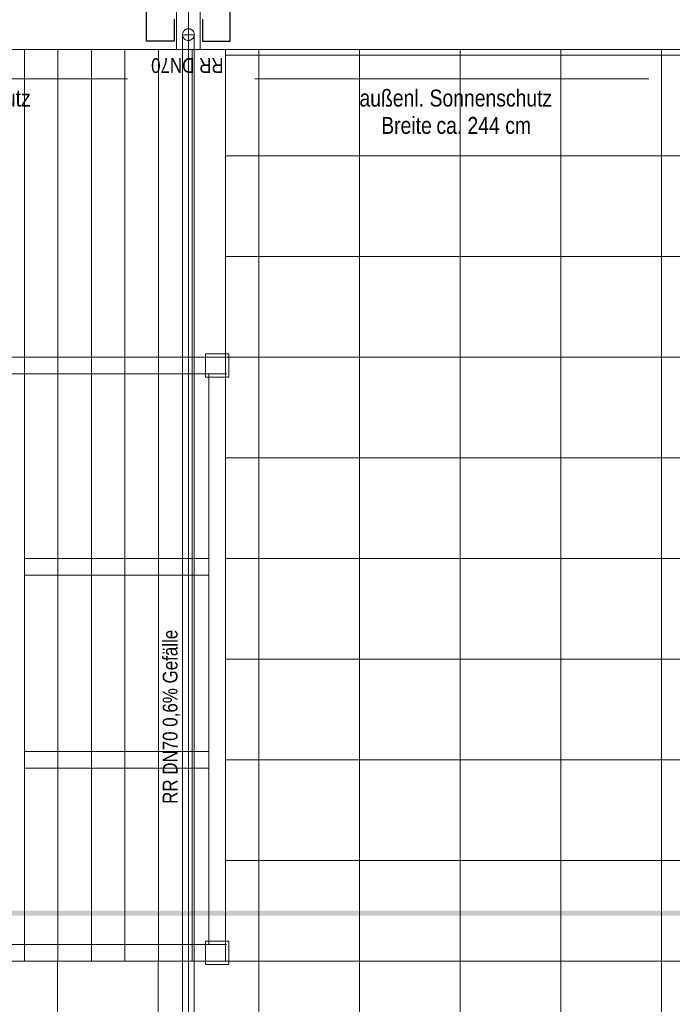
# Model space of a CAD drawing. Extents: x -620 to 300, y 62 to 1112.
# Tile 56 of 235: x -311 to -233, y 259 to 376. Entities that reach past the tile are written whole.
import ezdxf
from ezdxf.lldxf.tags import DXFTag

# ---------------------------------------------------------------- set-up
doc = ezdxf.new("R2010")
doc.units = 0
doc.layers.get('0').update_dxf_attribs({"lineweight": 13})
for name, color, linetype, lineweight, true_color in [('00_E_ST_Handlaufleuchte_Leerrohre_Terrasse', 6, 'Continuous', 25, 0xff00ff), ('30 -33 Aussenwände- 7 Fassade_ Elemente', 7, 'Continuous', 9, 0x00aacc), ('60- 61 allgemeine Ausstattung- 4 Terrassen', 9, 'Continuous', 9, 0x808080), ('70 -72 Beschriftung- 1 Beschriftung allgemein', 7, 'Continuous', 9, 0xff6633)]:
    doc.layers.add(name, color=color, linetype=linetype, lineweight=lineweight, true_color=true_color)
for name, color, linetype, lineweight in [('40 -41 Abwasser_Wasser_Gas- 1 Abwasser + sanitäre Anlagen', 7, 'Continuous', 9), ('40 -41 Abwasser_Wasser_Gas- 2 Wasser-1', 7, 'Continuous', 15), ('70 -71 Achsen- 1 Gebäudeachsen', 7, 'STRICHPUNKT2-A06CPVE5L0', 18)]:
    doc.layers.add(name, color=color, linetype=linetype, lineweight=lineweight)
doc.styles.get("Standard").update_dxf_attribs({"font": 'ARIALN.TTF'})
tags = doc.linetypes.add('grob-A06CPVE1L0', pattern=[14, 3, -8, 3]).pattern_tags.tags
tags[8:9] = [DXFTag(74, 4), DXFTag(75, 0), DXFTag(340, '0'), DXFTag(46, 0.0), DXFTag(50, 0.0), DXFTag(44, 0.0), DXFTag(45, 0.0)]
tags[6:7] = [DXFTag(74, 4), DXFTag(75, 0), DXFTag(340, '0'), DXFTag(46, 0.0), DXFTag(50, 0.0), DXFTag(44, 0.0), DXFTag(45, 0.0)]
tags[4:5] = [DXFTag(74, 4), DXFTag(75, 0), DXFTag(340, '0'), DXFTag(46, 0.0), DXFTag(50, 0.0), DXFTag(44, 0.0), DXFTag(45, 0.0)]
tags = doc.linetypes.add('STRICHPUNKT2-A06CPVE5L0', pattern=[12.7, 6.35, -3.175, 0, -3.175]).pattern_tags.tags
tags[10:11] = [DXFTag(74, 4), DXFTag(75, 0), DXFTag(340, '0'), DXFTag(46, 0.0), DXFTag(50, 0.0), DXFTag(44, 0.0), DXFTag(45, 0.0)]
tags[8:9] = [DXFTag(74, 4), DXFTag(75, 0), DXFTag(340, '0'), DXFTag(46, 0.0), DXFTag(50, 0.0), DXFTag(44, 0.0), DXFTag(45, 0.0)]
tags[6:7] = [DXFTag(74, 4), DXFTag(75, 0), DXFTag(340, '0'), DXFTag(46, 0.0), DXFTag(50, 0.0), DXFTag(44, 0.0), DXFTag(45, 0.0)]
tags[4:5] = [DXFTag(74, 4), DXFTag(75, 0), DXFTag(340, '0'), DXFTag(46, 0.0), DXFTag(50, 0.0), DXFTag(44, 0.0), DXFTag(45, 0.0)]

# ---------------------------------------------------------------- blocks, each defined once
blk = doc.blocks.new('Referenz-A06CPVE6L0')
at = {"layer": '30 -33 Aussenwände- 7 Fassade_ Elemente', "color": 0, "linetype": 'Continuous', "lineweight": 25, "ltscale": 0.25}
for p, q in [((-295.58, 373.51), (-295.58, 377.35)), ((-285.58, 373.51), (-285.58, 377.35)), ((-292.28, 376.15), (-292.28, 373.51)), ((-288.88, 376.15), (-288.88, 373.51)), ((-292.28, 373.51), (-295.58, 373.51)), ((-288.88, 373.51), (-285.58, 373.51))]:
    blk.add_line(p, q, dxfattribs=at)
at = {"layer": '30 -33 Aussenwände- 7 Fassade_ Elemente', "color": 0, "linetype": 'Continuous', "ltscale": 0.13}
for p, q in [((-291.98, 377.35), (-291.98, 372.51)), ((-289.18, 377.35), (-289.18, 372.51)), ((-291.98, 372.51), (-454.18, 372.51)), ((-289.18, 372.51), (-126.98, 372.51))]:
    blk.add_line(p, q, dxfattribs=at)
at = {"layer": '40 -41 Abwasser_Wasser_Gas- 1 Abwasser + sanitäre Anlagen', "color": 0, "linetype": 'grob-A06CPVE1L0', "ltscale": 0.13}
for p, q in [((-291.28, 211.04), (-291.28, 374.29)), ((-291.28, 374.29), (-289.88, 374.29)), ((-289.88, 374.29), (-289.88, 211.04))]:
    blk.add_line(p, q, dxfattribs=at)
at = {"layer": '40 -41 Abwasser_Wasser_Gas- 2 Wasser-1', "color": 0, "linetype": 'Continuous', "ltscale": 0.15}
for p, q in [((-291.27, 374.38), (-291.26, 374.45)), ((-291.27, 374.38), (-291.26, 374.45)), ((-291.26, 374.45), (-291.24, 374.52)), ((-291.26, 374.45), (-291.24, 374.52)), ((-291.24, 374.52), (-291.22, 374.58)), ((-291.24, 374.52), (-291.22, 374.58)), ((-291.22, 374.58), (-291.18, 374.64)), ((-291.22, 374.58), (-291.18, 374.64)), ((-291.18, 374.64), (-291.15, 374.7)), ((-291.18, 374.64), (-291.15, 374.7)), ((-291.15, 374.7), (-291.1, 374.75)), ((-291.15, 374.7), (-291.1, 374.75)), ((-291.1, 374.75), (-291.06, 374.8)), ((-291.1, 374.75), (-291.06, 374.8)), ((-291.06, 374.8), (-291, 374.85)), ((-291.06, 374.8), (-291, 374.85)), ((-291, 374.85), (-290.95, 374.89)), ((-291, 374.85), (-290.95, 374.89)), ((-290.95, 374.89), (-290.89, 374.92)), ((-290.95, 374.89), (-290.89, 374.92)), ((-290.89, 374.92), (-290.83, 374.95)), ((-290.89, 374.92), (-290.83, 374.95)), ((-290.83, 374.95), (-290.76, 374.97)), ((-290.83, 374.95), (-290.76, 374.97)), ((-290.76, 374.97), (-290.69, 374.98)), ((-290.76, 374.97), (-290.69, 374.98)), ((-290.69, 374.98), (-290.62, 374.99)), ((-290.69, 374.98), (-290.62, 374.99)), ((-290.62, 374.99), (-290.56, 374.99)), ((-290.62, 374.99), (-290.56, 374.99)), ((-290.56, 374.99), (-290.49, 374.99)), ((-290.56, 374.99), (-290.49, 374.99)), ((-290.49, 374.99), (-290.42, 374.98)), ((-290.49, 374.99), (-290.42, 374.98)), ((-290.42, 374.98), (-290.35, 374.96)), ((-290.42, 374.98), (-290.35, 374.96)), ((-290.35, 374.96), (-290.29, 374.93)), ((-290.35, 374.96), (-290.29, 374.93)), ((-290.29, 374.93), (-290.23, 374.9)), ((-290.29, 374.93), (-290.23, 374.9)), ((-290.23, 374.9), (-290.17, 374.86)), ((-290.23, 374.9), (-290.17, 374.86)), ((-290.17, 374.86), (-290.12, 374.82)), ((-290.17, 374.86), (-290.12, 374.82)), ((-290.12, 374.82), (-290.07, 374.77)), ((-290.12, 374.82), (-290.07, 374.77)), ((-290.07, 374.77), (-290.02, 374.72)), ((-290.07, 374.77), (-290.02, 374.72)), ((-290.02, 374.72), (-289.98, 374.66)), ((-290.02, 374.72), (-289.98, 374.66)), ((-289.98, 374.66), (-289.95, 374.6)), ((-289.98, 374.66), (-289.95, 374.6)), ((-289.95, 374.6), (-289.92, 374.54)), ((-289.95, 374.6), (-289.92, 374.54)), ((-289.92, 374.54), (-289.9, 374.47)), ((-289.92, 374.54), (-289.9, 374.47)), ((-289.9, 374.47), (-289.89, 374.41)), ((-289.9, 374.47), (-289.89, 374.41)), ((-289.89, 374.41), (-289.88, 374.34)), ((-289.89, 374.41), (-289.88, 374.34)), ((-291.28, 374.32), (-291.27, 374.38)), ((-291.28, 374.32), (-291.27, 374.38)), ((-291.28, 374.25), (-291.28, 374.32)), ((-291.28, 374.25), (-291.28, 374.32)), ((-291.27, 374.18), (-291.28, 374.25)), ((-291.27, 374.18), (-291.28, 374.25)), ((-291.25, 374.11), (-291.27, 374.18)), ((-291.25, 374.11), (-291.27, 374.18)), ((-291.23, 374.05), (-291.25, 374.11)), ((-291.23, 374.05), (-291.25, 374.11)), ((-291.21, 373.98), (-291.23, 374.05)), ((-291.21, 373.98), (-291.23, 374.05)), ((-291.17, 373.92), (-291.21, 373.98)), ((-291.17, 373.92), (-291.21, 373.98)), ((-291.13, 373.87), (-291.17, 373.92)), ((-291.13, 373.87), (-291.17, 373.92)), ((-291.09, 373.81), (-291.13, 373.87)), ((-291.09, 373.81), (-291.13, 373.87)), ((-291.04, 373.77), (-291.09, 373.81)), ((-291.04, 373.77), (-291.09, 373.81)), ((-290.99, 373.72), (-291.04, 373.77)), ((-290.99, 373.72), (-291.04, 373.77)), ((-290.93, 373.69), (-290.99, 373.72)), ((-290.93, 373.69), (-290.99, 373.72)), ((-290.87, 373.66), (-290.93, 373.69)), ((-290.87, 373.66), (-290.93, 373.69)), ((-290.8, 373.63), (-290.87, 373.66)), ((-290.8, 373.63), (-290.87, 373.66)), ((-290.74, 373.61), (-290.8, 373.63)), ((-290.74, 373.61), (-290.8, 373.63)), ((-290.67, 373.6), (-290.74, 373.61)), ((-290.67, 373.6), (-290.74, 373.61)), ((-290.6, 373.59), (-290.67, 373.6)), ((-290.6, 373.59), (-290.67, 373.6)), ((-290.53, 373.59), (-290.6, 373.59)), ((-290.53, 373.59), (-290.6, 373.59)), ((-290.46, 373.6), (-290.53, 373.59)), ((-290.46, 373.6), (-290.53, 373.59)), ((-290.4, 373.62), (-290.46, 373.6)), ((-290.4, 373.62), (-290.46, 373.6)), ((-290.33, 373.64), (-290.4, 373.62)), ((-290.33, 373.64), (-290.4, 373.62)), ((-290.27, 373.67), (-290.33, 373.64)), ((-290.27, 373.67), (-290.33, 373.64)), ((-290.21, 373.7), (-290.27, 373.67)), ((-290.21, 373.7), (-290.27, 373.67)), ((-290.15, 373.74), (-290.21, 373.7)), ((-290.15, 373.74), (-290.21, 373.7)), ((-290.1, 373.78), (-290.15, 373.74)), ((-290.1, 373.78), (-290.15, 373.74)), ((-290.05, 373.83), (-290.1, 373.78)), ((-290.05, 373.83), (-290.1, 373.78)), ((-290.01, 373.89), (-290.05, 373.83)), ((-290.01, 373.89), (-290.05, 373.83)), ((-289.97, 373.94), (-290.01, 373.89)), ((-289.97, 373.94), (-290.01, 373.89)), ((-289.94, 374), (-289.97, 373.94)), ((-289.94, 374), (-289.97, 373.94)), ((-289.92, 374.07), (-289.94, 374)), ((-289.92, 374.07), (-289.94, 374)), ((-289.9, 374.13), (-289.92, 374.07)), ((-289.9, 374.13), (-289.92, 374.07)), ((-289.88, 374.2), (-289.9, 374.13)), ((-289.88, 374.2), (-289.9, 374.13)), ((-289.88, 374.34), (-289.88, 374.27)), ((-289.88, 374.34), (-289.88, 374.27)), ((-289.88, 374.27), (-289.88, 374.2)), ((-289.88, 374.27), (-289.88, 374.2))]:
    blk.add_line(p, q, dxfattribs=at)
at = {"layer": '60- 61 allgemeine Ausstattung- 4 Terrassen', "color": 0}
for p, q in [((-286.14, 372.51), (-443.64, 372.51)), ((-310.14, 372.51), (-310.14, 263.85)), ((-306.14, 372.51), (-306.14, 263.85)), ((-302.14, 372.51), (-302.14, 263.85)), ((-298.14, 372.51), (-298.14, 263.85)), ((-294.14, 372.51), (-294.14, 263.85)), ((-290.14, 372.51), (-290.14, 263.85)), ((-286.14, 263.85), (-286.14, 372.51)), ((-282.17, 372.51), (-282.17, 214.05)), ((-270.17, 372.51), (-270.17, 214.05)), ((-258.17, 372.51), (-258.17, 214.05)), ((-246.17, 372.51), (-246.17, 214.05)), ((-234.17, 372.51), (-234.17, 214.05)), ((27.48, 371.85), (-286.14, 371.85)), ((27.48, 359.85), (-286.14, 359.85)), ((27.48, 347.85), (-286.14, 347.85)), ((-138.16, 335.85), (-286.14, 335.85)), ((-138.16, 323.85), (-286.14, 323.85)), ((-138.16, 311.85), (-286.14, 311.85)), ((-138.16, 299.85), (-286.14, 299.85)), ((-138.16, 287.85), (-286.14, 287.85)), ((-138.16, 275.85), (-286.14, 275.85)), ((-138.16, 263.85), (-443.64, 263.85)), ((-443.64, 263.85), (-286.14, 263.85)), ((-306.17, 263.85), (-306.17, 214.05)), ((-294.17, 263.85), (-294.17, 214.05))]:
    blk.add_line(p, q, dxfattribs=at)
at = {"layer": '60- 61 allgemeine Ausstattung- 4 Terrassen', "color": 0, "linetype": 'grob-A06CPVE1L0', "ltscale": 0.13}
for p, q in [((-382.14, 335.85), (-286.04, 335.85)), ((-286.04, 333.85), (-382.14, 333.85)), ((-310.14, 333.85), (-310.14, 265.85)), ((-288.14, 333.85), (-288.14, 265.85)), ((-286.14, 333.85), (-286.14, 265.85)), ((-310.14, 311.85), (-288.14, 311.85)), ((-288.14, 309.85), (-310.14, 309.85)), ((-310.14, 288.85), (-288.14, 288.85)), ((-288.14, 286.85), (-310.14, 286.85)), ((-382.14, 265.85), (-286.04, 265.85)), ((-286.04, 263.85), (-382.14, 263.85))]:
    blk.add_line(p, q, dxfattribs=at)
at = {"layer": '60- 61 allgemeine Ausstattung- 4 Terrassen', "color": 0, "lineweight": 18}
for p, q in [((-288.54, 336.25), (-285.74, 336.25)), ((-288.54, 333.45), (-288.54, 336.25)), ((-285.74, 336.25), (-285.74, 333.45)), ((-285.74, 333.45), (-288.54, 333.45)), ((-288.54, 266.25), (-285.74, 266.25)), ((-288.54, 263.45), (-288.54, 266.25)), ((-285.74, 266.25), (-285.74, 263.45)), ((-285.74, 263.45), (-288.54, 263.45))]:
    blk.add_line(p, q, dxfattribs=at)
at = {"layer": '70 -71 Achsen- 1 Gebäudeachsen', "color": 0, "linetype": 'STRICHPUNKT2-A06CPVE5L0', "ltscale": 0.18}
blk.add_line((-290.58, 1084.39), (-290.58, 84.95), dxfattribs=at)
at = {"layer": '70 -72 Beschriftung- 1 Beschriftung allgemein', "color": 0, "linetype": 'Continuous', "ltscale": 0.13}
for p, q in [((-344.85, 369.04), (-297.85, 369.04)), ((-282.67, 369.04), (-235.67, 369.04))]:
    blk.add_line(p, q, dxfattribs=at)
at = {"layer": '70 -72 Beschriftung- 1 Beschriftung allgemein', "color": 0, "linetype": 'Continuous', "ltscale": 0.13, "char_height": 1.7621, "attachment_point": 1}
for s, insert, rotation in [('{\\fArial Narrow;RR DN70}', (-286.39, 369.73), 180), ('{\\fArial Narrow;RR DN70}', (-286.39, 369.73), 180), ('{\\fArial Narrow;RR DN70 0,6% Gefälle}', (-293.64, 282.6), 90)]:
    blk.add_mtext(s, dxfattribs=dict(at, insert=insert, rotation=rotation))
at = {"layer": '70 -72 Beschriftung- 1 Beschriftung allgemein', "color": 0, "linetype": 'Continuous', "ltscale": 0.13, "char_height": 2.0138, "attachment_point": 1}
for s, insert in [('{\\fArial Narrow;Sonnenschutz}', (-324, 367.74)), ('{\\fArial Narrow;außenl.}', (-270.18, 367.74)), ('{\\fArial Narrow;Sonnenschutz}', (-261.82, 367.74)), ('{\\fArial Narrow;Breite}', (-267.58, 364.48)), ('{\\fArial Narrow;ca.}', (-261, 364.48)), ('{\\fArial Narrow;244}', (-257.3, 364.48)), ('{\\fArial Narrow;cm}', (-252.79, 364.48))]:
    blk.add_mtext(s, dxfattribs=dict(at, insert=insert))
blk = doc.blocks.new('Polylinie-A06CPVL8L0')
at = {"color": 0, "linetype": 'ByBlock', "lineweight": -2, "ltscale": 0.25}
blk.add_solid([(-158.46, 269.86), (-158.46, 269.26), (-432.17, 269.86), (-432.77, 269.26)], dxfattribs=at)

msp = doc.modelspace()

# ---------------------------------------------------------------- block references
at = {"color": 8, "lineweight": 13, "ltscale": 0.13, "true_color": 0x808080}
msp.add_blockref('Referenz-A06CPVE6L0', (0, 0), dxfattribs=at)
at = {"layer": '00_E_ST_Handlaufleuchte_Leerrohre_Terrasse', "color": 6, "ltscale": 0.25, "true_color": 0xff00ff}
msp.add_blockref('Polylinie-A06CPVL8L0', (0, 0), dxfattribs=at)

doc.saveas('drawing.dxf')
